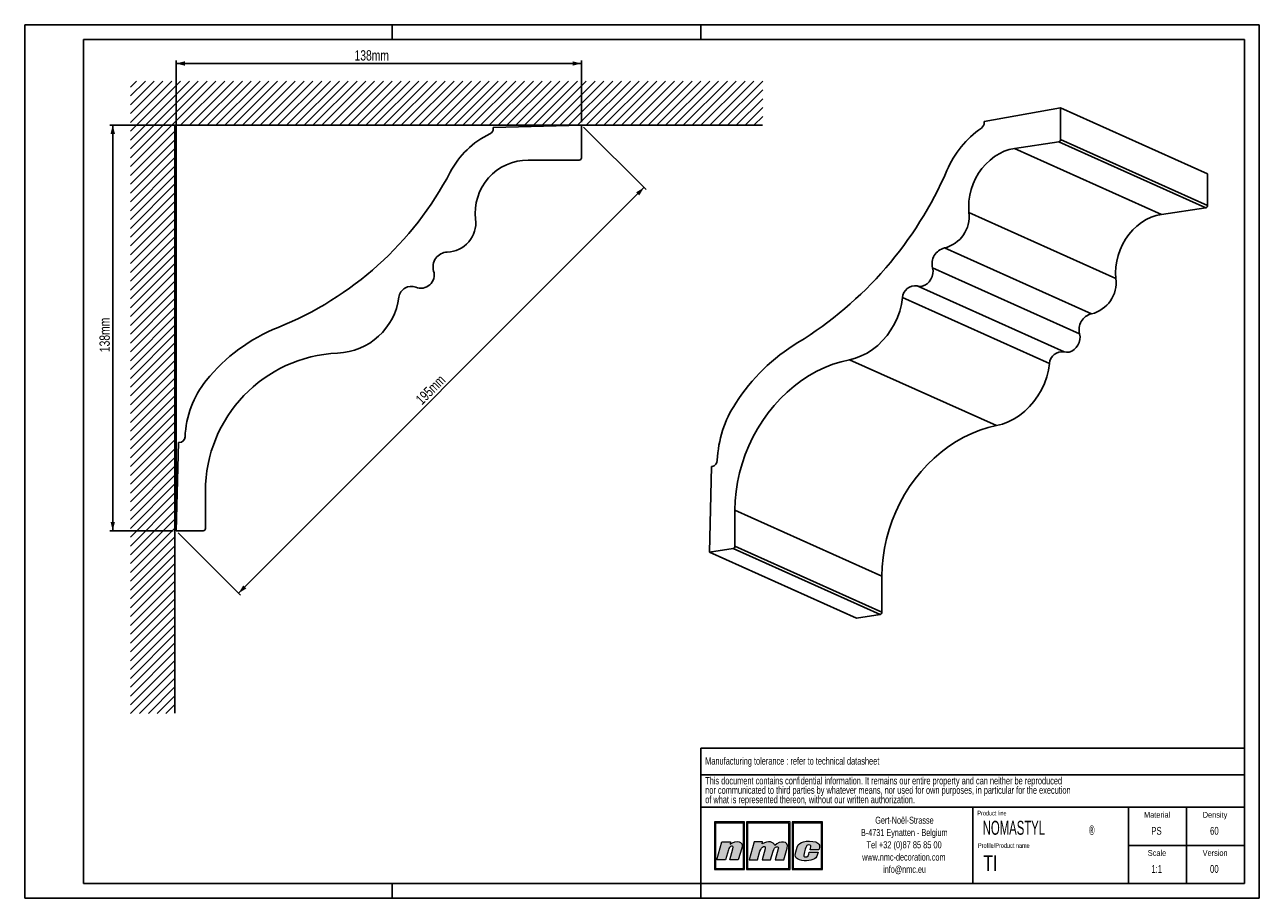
# Model space of a CAD drawing. Header units: millimetres. Extents: x 0 to 420, y 0 to 297.
import ezdxf
from ezdxf.lldxf.tags import DXFTag

# ---------------------------------------------------------------- set-up
doc = ezdxf.new("R2010")
doc.units = ezdxf.units.MM
doc.layers.add('1', color=7, linetype='Continuous', lineweight=25)
for name, color, linetype in [('2', 7, 'Continuous'), ('4', 11, 'PHANTOM'), ('5', 136, 'PHANTOM')]:
    doc.layers.add(name, color=color, linetype=linetype)
doc.styles.add('SLDTEXTSTYLE0', font='TXT', dxfattribs={"width": 0.75})
doc.styles.add('SLDTEXTSTYLE1', font='TXT', dxfattribs={"width": 0.605})
doc.styles.add('SLDTEXTSTYLE2', font='TXT', dxfattribs={"width": 0.693182})
doc.styles.add('SLDTEXTSTYLE3', font='TXT', dxfattribs={"width": 0.70989})
tags = doc.linetypes.add('PHANTOM', pattern=[12.7, 6.35, -1.27, 1.27, -1.27, 1.27, -1.27]).pattern_tags.tags
tags[14:15] = [DXFTag(74, 4), DXFTag(75, 0), DXFTag(340, '0'), DXFTag(46, 1.0), DXFTag(50, 0.0), DXFTag(44, 0.0), DXFTag(45, 0.0)]
tags[12:13] = [DXFTag(74, 4), DXFTag(75, 0), DXFTag(340, '0'), DXFTag(46, 1.0), DXFTag(50, 0.0), DXFTag(44, 0.0), DXFTag(45, 0.0)]
tags[10:11] = [DXFTag(74, 4), DXFTag(75, 0), DXFTag(340, '0'), DXFTag(46, 1.0), DXFTag(50, 0.0), DXFTag(44, 0.0), DXFTag(45, 0.0)]
tags[8:9] = [DXFTag(74, 4), DXFTag(75, 0), DXFTag(340, '0'), DXFTag(46, 1.0), DXFTag(50, 0.0), DXFTag(44, 0.0), DXFTag(45, 0.0)]
tags[6:7] = [DXFTag(74, 4), DXFTag(75, 0), DXFTag(340, '0'), DXFTag(46, 1.0), DXFTag(50, 0.0), DXFTag(44, 0.0), DXFTag(45, 0.0)]
tags[4:5] = [DXFTag(74, 4), DXFTag(75, 0), DXFTag(340, '0'), DXFTag(46, 1.0), DXFTag(50, 0.0), DXFTag(44, 0.0), DXFTag(45, 0.0)]
doc.dimstyles.new('SLDDIMSTYLE0', dxfattribs={"dimtxt": 3.5, "dimasz": 3, "dimexe": 0, "dimexo": 0.0625, "dimgap": 0.875, "dimtad": 1, "dimdec": 0, "dimrnd": 1e-09, "dimzin": 12, "dimdsep": 46, "dimtxsty": 'SLDTEXTSTYLE0', "dimsah": 1, "dimcen": 0.09, "dimadec": 0, "dimazin": 3, "dimtfac": 1, "dimtdec": 0, "dimtofl": 0, "dimtmove": 0, "dimatfit": 3, "dimfxl": 1, "dimfrac": 2, "dimtolj": 1, "dimtzin": 12, "dimarcsym": 0})

# ---------------------------------------------------------------- blocks, each defined once
blk = doc.blocks.new('SW_NOTE_0')
at = {"layer": '2', "color": 0, "attachment_point": 1, "style": 'SLDTEXTSTYLE1'}
for s, insert, char_height in [('NOMASTYL', (0, 6.14), 4.763), ('®', (36.17, 4.54), 3.17)]:
    blk.add_mtext(s, dxfattribs=dict(at, insert=insert, char_height=char_height))
blk = doc.blocks.new('SW_NOTE_1')
at = {"layer": '2', "color": 0, "char_height": 2.3813, "attachment_point": 2}
for s, insert, style in [('Gert-Noël-Strasse', (13.02, 3.07), 'SLDTEXTSTYLE0'), ('B-4731 Eynatten - Belgium', (12.97, -1.11), 'SLDTEXTSTYLE0'), ('Tel +32 (0)87 85 85 00', (12.91, -5.28), 'SLDTEXTSTYLE2'), ('www.nmc-decoration.com', (12.81, -9.46), 'SLDTEXTSTYLE0'), ('info@nmc.eu', (13.06, -13.63), 'SLDTEXTSTYLE0')]:
    blk.add_mtext(s, dxfattribs=dict(at, insert=insert, style=style))
blk = doc.blocks.new('SW_NOTE_2')
at = {"layer": '2', "color": 0, "char_height": 2.5, "attachment_point": 1, "style": 'SLDTEXTSTYLE0'}
for s, insert in [('This document contains confidential information. It remains our entire property and can neither be reproduced', (0, 3.22)), ('nor communicated to third parties by whatever means, nor used for own purposes, in particular for the execution', (0, 0.03)), ('of what is represented thereon, without our written authorization.', (0, -3.17))]:
    blk.add_mtext(s, dxfattribs=dict(at, insert=insert))
blk = doc.blocks.new('_D')
at = {"layer": '5'}
for p, q in [((51.51, 125.98), (51.51, 284.81)), ((189.41, 283.81), (51.51, 283.81)), ((189.41, 263.88), (189.41, 284.81))]:
    blk.add_line(p, q, dxfattribs=at)
for points in [[(51.51, 283.81), (54.51, 283.06), (54.51, 284.56)], [(189.41, 283.81), (186.41, 284.56), (186.41, 283.06)]]:
    blk.add_solid(points, dxfattribs=at)
at = {"layer": '5', "insert": (112.21, 288.32), "char_height": 3.5, "attachment_point": 1, "style": 'SLDTEXTSTYLE0'}
blk.add_mtext('138mm', dxfattribs=at)
blk = doc.blocks.new('_D_1')
at = {"layer": '5'}
for p, q in [((188.41, 262.88), (28.96, 262.88)), ((29.96, 262.88), (29.96, 124.98)), ((50.51, 124.98), (28.96, 124.98))]:
    blk.add_line(p, q, dxfattribs=at)
for points in [[(29.96, 262.88), (29.21, 259.88), (30.71, 259.88)], [(29.96, 124.98), (30.71, 127.98), (29.21, 127.98)]]:
    blk.add_solid(points, dxfattribs=at)
at = {"layer": '5', "insert": (25.45, 185.67), "char_height": 3.5, "attachment_point": 1, "rotation": 90, "style": 'SLDTEXTSTYLE0'}
blk.add_mtext('138mm', dxfattribs=at)
blk = doc.blocks.new('_D_2')
at = {"layer": '5'}
for p, q in [((190.12, 262.17), (211.37, 240.92)), ((72.76, 103.73), (210.66, 241.63)), ((52.22, 124.27), (73.47, 103.02))]:
    blk.add_line(p, q, dxfattribs=at)
for points in [[(210.66, 241.63), (208.01, 240.04), (209.07, 238.98)], [(72.76, 103.73), (75.41, 105.32), (74.35, 106.38)]]:
    blk.add_solid(points, dxfattribs=at)
at = {"layer": '5', "insert": (132.68, 170.03), "char_height": 3.5, "attachment_point": 1, "rotation": 45, "style": 'SLDTEXTSTYLE0'}
blk.add_mtext('195mm', dxfattribs=at)

msp = doc.modelspace()

# ---------------------------------------------------------------- hatches: boundary and pattern name
at = {"layer": '4'}
h = msp.add_hatch(color=256, dxfattribs=at)
h.paths.add_polyline_path([(234.68, 25.96), (234.68, 9.75), (244.87, 9.75), (244.87, 25.96)], flags=0)
h.paths.add_polyline_path([(244.49, 10.13), (235.06, 10.13), (235.06, 25.58), (244.49, 25.58)], flags=0)
h = msp.add_hatch(color=256, dxfattribs=at)
h.paths.add_polyline_path([(245.56, 9.75), (260.37, 9.75), (260.37, 25.96), (245.56, 25.96)], flags=0)
h.paths.add_polyline_path([(259.99, 10.13), (245.93, 10.13), (245.93, 25.58), (259.99, 25.58)], flags=0)
h = msp.add_hatch(color=256, dxfattribs=at)
h.paths.add_polyline_path([(261.06, 9.75), (271.42, 9.75), (271.42, 25.96), (261.06, 25.96)], flags=0)
h.paths.add_polyline_path([(261.43, 10.13), (261.43, 25.58), (271.05, 25.58), (271.05, 10.13)], flags=0)
h = msp.add_hatch(color=256, dxfattribs=at)
edge = h.paths.add_edge_path(flags=0)
edge.add_line((240.11, 19.18), (240.01, 18.45))
edge.add_spline(control_points=[(240.01, 18.45), (242.01, 19.83), (244.69, 19.62), (243.92, 17.08)], knot_values=[3, 3, 3, 3, 4, 4, 4, 4], weights=[1, 1, 1, 1], degree=3, periodic=0)
edge.add_line((243.92, 17.08), (242.74, 13.04))
edge.add_line((242.74, 13.04), (239.86, 13.04))
edge.add_line((239.86, 13.04), (240.9, 16.86))
edge.add_spline(control_points=[(240.9, 16.86), (241.35, 18.46), (239.69, 17.69), (239.37, 16.5)], knot_values=[7, 7, 7, 7, 8, 8, 8, 8], weights=[1, 1, 1, 1], degree=3, periodic=0)
edge.add_line((239.37, 16.5), (238.41, 13.02))
edge.add_line((238.41, 13.02), (235.46, 13.02))
edge.add_line((235.46, 13.02), (237.17, 19.18))
edge.add_line((237.17, 19.18), (240.11, 19.18))
h = msp.add_hatch(color=256, dxfattribs=at)
edge = h.paths.add_edge_path(flags=0)
edge.add_spline(control_points=[(255.21, 17.99), (254.81, 19.29), (252.9, 19.64), (250.93, 18.47)], knot_values=[10, 10, 10, 10, 11, 11, 11, 11], weights=[1, 1, 1, 1], degree=3, periodic=0)
edge.add_line((250.93, 18.47), (251, 19.16))
edge.add_line((251, 19.16), (248.19, 19.16))
edge.add_line((248.19, 19.16), (246.43, 13.04))
edge.add_line((246.43, 13.04), (249.29, 13.04))
edge.add_line((249.29, 13.04), (250.14, 16.01))
edge.add_spline(control_points=[(250.14, 16.01), (250.62, 17.76), (252.29, 18.26), (251.89, 16.78)], knot_values=[1, 1, 1, 1, 2, 2, 2, 2], weights=[1, 1, 1, 1], degree=3, periodic=0)
edge.add_line((251.89, 16.78), (250.87, 13.04))
edge.add_line((250.87, 13.04), (253.77, 13.04))
edge.add_line((253.77, 13.04), (254.61, 16.03))
edge.add_spline(control_points=[(254.61, 16.03), (255.08, 17.79), (256.67, 17.98), (256.34, 16.78)], knot_values=[5, 5, 5, 5, 6, 6, 6, 6], weights=[1, 1, 1, 1], degree=3, periodic=0)
edge.add_line((256.34, 16.78), (255.32, 13.04))
edge.add_line((255.32, 13.04), (258.25, 13.04))
edge.add_line((258.25, 13.04), (259.38, 17.06))
edge.add_spline(control_points=[(259.38, 17.06), (260.09, 19.58), (256.84, 19.76), (255.21, 17.99)], knot_values=[9, 9, 9, 9, 10, 10, 10, 10], weights=[1, 1, 1, 1], degree=3, periodic=0)
h = msp.add_hatch(color=256, dxfattribs=at)
edge = h.paths.add_edge_path(flags=0)
edge.add_spline(control_points=[(262.89, 13.39), (261.85, 13.98), (261.99, 14.85), (262.84, 17.43)], knot_values=[12, 12, 12, 12, 13, 13, 13, 13], weights=[1, 1, 1, 1], degree=3, periodic=0)
edge.add_spline(control_points=[(262.84, 17.43), (263.19, 18.49), (263.98, 18.97), (264.94, 19.25)], knot_values=[13, 13, 13, 13, 14, 14, 14, 14], weights=[1, 1, 1, 1], degree=3, periodic=0)
edge.add_spline(control_points=[(264.94, 19.25), (265.88, 19.52), (267.96, 19.52), (269.09, 19.14)], knot_values=[14, 14, 14, 14, 15, 15, 15, 15], weights=[1, 1, 1, 1], degree=3, periodic=0)
edge.add_spline(control_points=[(269.09, 19.14), (269.53, 18.99), (270.16, 18.59), (270.35, 18.1)], knot_values=[15, 15, 15, 15, 16, 16, 16, 16], weights=[1, 1, 1, 1], degree=3, periodic=0)
edge.add_spline(control_points=[(270.35, 18.1), (270.56, 17.46), (270.3, 16.95), (270.14, 16.5)], knot_values=[0, 0, 0, 0, 1, 1, 1, 1], weights=[1, 1, 1, 1], degree=3, periodic=0)
edge.add_spline(control_points=[(270.14, 16.5), (269.24, 16.49), (268.31, 16.49), (267.18, 16.49)], knot_values=[1, 1, 1, 1, 2, 2, 2, 2], weights=[1, 1, 1, 1], degree=3, periodic=0)
edge.add_spline(control_points=[(267.18, 16.49), (267.36, 17.3), (267.62, 17.81), (267.16, 18.09)], knot_values=[2, 2, 2, 2, 3, 3, 3, 3], weights=[1, 1, 1, 1], degree=3, periodic=0)
edge.add_spline(control_points=[(267.16, 18.09), (266.93, 18.2), (266.56, 18.18), (266.35, 18.09)], knot_values=[3, 3, 3, 3, 4, 4, 4, 4], weights=[1, 1, 1, 1], degree=3, periodic=0)
edge.add_spline(control_points=[(266.35, 18.09), (265.95, 17.9), (265.85, 17.71), (265.71, 17.22)], knot_values=[4, 4, 4, 4, 5, 5, 5, 5], weights=[1, 1, 1, 1], degree=3, periodic=0)
edge.add_spline(control_points=[(265.71, 17.22), (265.46, 16.3), (265.43, 16.26), (265.16, 15.2)], knot_values=[5, 5, 5, 5, 6, 6, 6, 6], weights=[1, 1, 1, 1], degree=3, periodic=0)
edge.add_spline(control_points=[(265.16, 15.2), (264.89, 14.31), (265.12, 14.11), (265.5, 14.05)], knot_values=[6, 6, 6, 6, 7, 7, 7, 7], weights=[1, 1, 1, 1], degree=3, periodic=0)
edge.add_spline(control_points=[(265.5, 14.05), (266.56, 13.92), (266.63, 14.81), (266.88, 15.64)], knot_values=[7, 7, 7, 7, 8, 8, 8, 8], weights=[1, 1, 1, 1], degree=3, periodic=0)
edge.add_line((266.88, 15.64), (266.93, 15.64))
edge.add_line((266.93, 15.64), (269.88, 15.64))
edge.add_spline(control_points=[(269.88, 15.64), (269.66, 14.75), (269.37, 13.75), (268.63, 13.38)], knot_values=[10, 10, 10, 10, 11, 11, 11, 11], weights=[1, 1, 1, 1], degree=3, periodic=0)
edge.add_spline(control_points=[(268.63, 13.38), (267.27, 12.79), (264.78, 12.34), (262.89, 13.39)], knot_values=[11, 11, 11, 11, 12, 12, 12, 12], weights=[1, 1, 1, 1], degree=3, periodic=0)

# ---------------------------------------------------------------- linework, layer by layer
at = {"color": 7, "linetype": 'Continuous', "lineweight": 25}
for p, q in [((326.45, 264.1), (352.42, 268.74)), ((352.42, 268.74), (352.42, 257.98)), ((402.42, 246.33), (352.42, 268.74)), ((159.42, 262.09), (189.41, 262.88)), ((159.42, 261.72), (159.42, 262.09)), ((189.41, 262.88), (189.41, 251.73)), ((326.45, 263.74), (326.45, 264.1)), ((351.77, 257.15), (336.71, 254.9)), ((401.77, 234.74), (351.77, 257.15)), ((402.42, 235.56), (352.42, 257.98)), ((386.71, 232.49), (336.71, 254.9)), ((188.66, 250.98), (171.28, 250.98)), ((402.42, 246.33), (402.42, 235.56)), ((371.24, 210.74), (321.24, 233.15)), ((401.77, 234.74), (386.71, 232.49)), ((362.88, 198.69), (312.88, 221.11)), ((358.86, 191.88), (308.86, 214.3)), ((353.61, 185.77), (303.61, 208.18)), ((348.65, 181.8), (298.65, 204.21)), ((330.58, 160.69), (280.58, 183.11)), ((51.51, 124.98), (52.3, 154.97)), ((52.3, 154.97), (52.55, 154.97)), ((232.99, 117.69), (233.67, 146.76)), ((233.67, 146.76), (233.89, 146.79)), ((61.48, 138.38), (61.48, 125.73)), ((241.62, 131.93), (241.62, 119.71)), ((291.62, 109.52), (241.62, 131.93)), ((60.73, 124.98), (51.51, 124.98)), ((240.98, 118.89), (232.99, 117.69)), ((282.99, 95.28), (232.99, 117.69)), ((290.98, 96.47), (240.98, 118.89)), ((291.62, 97.29), (241.62, 119.71)), ((291.62, 109.52), (291.62, 97.29)), ((290.98, 96.47), (282.99, 95.28))]:
    msp.add_line(p, q, dxfattribs=at)
at = {"color": 7, "linetype": 'Continuous', "lineweight": 25, "flags": 128}
for points in [[(336.71, 254.9), (334.96, 254.53), (333.23, 253.95), (331.55, 253.15), (329.93, 252.16), (328.39, 250.98), (326.96, 249.63), (325.66, 248.12), (324.49, 246.49), (323.48, 244.74), (322.64, 242.89), (321.98, 240.98), (321.5, 239.03), (321.22, 237.06), (321.13, 235.09), (321.24, 233.15)], [(386.71, 232.49), (384.96, 232.12), (383.23, 231.53), (381.55, 230.74), (379.93, 229.74), (378.39, 228.56), (376.96, 227.21), (375.66, 225.71), (374.49, 224.07), (373.48, 222.32), (372.64, 220.48), (371.98, 218.57), (371.5, 216.61), (371.22, 214.64), (371.13, 212.67), (371.24, 210.74)], [(308.86, 214.3), (309.01, 213.35), (308.97, 212.36), (308.73, 211.38), (308.31, 210.45), (307.73, 209.63), (307.02, 208.94), (306.21, 208.44), (305.34, 208.13), (304.46, 208.05), (303.61, 208.18)], [(298.65, 204.21), (298.27, 201.92), (297.67, 199.65), (296.88, 197.43), (295.88, 195.3), (294.7, 193.26), (293.35, 191.35), (291.84, 189.59), (290.19, 187.99), (288.43, 186.59), (286.56, 185.38), (284.61, 184.39), (282.61, 183.63), (280.58, 183.11)], [(358.86, 191.88), (359.01, 190.94), (358.97, 189.95), (358.73, 188.97), (358.31, 188.04), (357.73, 187.21), (357.02, 186.53), (356.21, 186.02), (355.34, 185.72), (354.46, 185.63), (353.61, 185.77)], [(280.58, 183.11), (277.76, 182.44), (274.97, 181.56), (272.21, 180.47), (269.5, 179.18), (266.85, 177.69), (264.27, 176), (261.78, 174.13), (259.39, 172.09), (257.12, 169.89), (254.96, 167.53), (252.93, 165.03), (251.05, 162.39), (249.32, 159.64), (247.75, 156.79), (246.34, 153.85), (245.11, 150.83), (244.05, 147.74), (243.19, 144.61), (242.5, 141.45), (242.02, 138.27), (241.72, 135.1), (241.62, 131.93)], [(348.65, 181.8), (348.27, 179.51), (347.67, 177.24), (346.88, 175.02), (345.88, 172.88), (344.7, 170.84), (343.35, 168.93), (341.84, 167.17), (340.19, 165.58), (338.43, 164.17), (336.56, 162.97), (334.61, 161.98), (332.61, 161.22), (330.58, 160.69)], [(330.58, 160.69), (327.76, 160.03), (324.97, 159.15), (322.21, 158.06), (319.5, 156.76), (316.85, 155.27), (314.27, 153.59), (311.78, 151.72), (309.39, 149.68), (307.12, 147.47), (304.96, 145.11), (302.93, 142.61), (301.05, 139.98), (299.32, 137.23), (297.75, 134.38), (296.34, 131.43), (295.11, 128.41), (294.05, 125.33), (293.19, 122.2), (292.5, 119.04), (292.02, 115.86), (291.72, 112.68), (291.62, 109.52)]]:
    msp.add_lwpolyline(points, dxfattribs=at)
at = {"color": 7, "linetype": 'Continuous', "lineweight": 25}
for centre, radius, start, end in [((157.42, 261.72), 2, 295.705, 0), ((345.02, 233.93), 34.09, 125.007, 156.5716), ((324.12, 263.75), 2.32, 305.2932, 359.785), ((171.3, 232.89), 30, 115.705, 152.2492), ((351.59, 257.96), 0.825, 282.2489, 1.0879), ((171.28, 232.98), 18, 90, 186.7868), ((188.66, 251.73), 0.75, 270, 0), ((43.87, 299.94), 114, 291.7985, 332.2492), ((195.87, 298.35), 128.38, 301.5452, 336.6601), ((401.59, 235.55), 0.825, 282.2489, 1.0879), ((310.28, 231.83), 11.04, 283.6461, 6.8741), ((143.48, 229.68), 10, 271.6332, 6.7868), ((143.9, 214.68), 5, 91.6332, 196.5919), ((314.22, 215.72), 5.55, 103.9187, 194.8823), ((134.75, 211.95), 4.55, 248.0739, 16.5919), ((360.28, 209.42), 11.04, 283.6461, 6.8741), ((131.48, 203.84), 4.2, 68.0739, 172.3635), ((302.88, 204), 4.24, 80.1426, 177.1119), ((105.52, 207.32), 22, 272.4614, 352.3635), ((364.22, 193.31), 5.55, 103.9187, 194.8823), ((108.48, 138.38), 60, 111.7985, 141.1114), ((108.48, 138.38), 47, 92.4614, 180), ((297.04, 132.84), 65.6, 121.2271, 147.228), ((352.88, 181.59), 4.24, 80.1426, 177.1119), ((87.28, 155.48), 32.76, 141.1114, 177.5539), ((274.11, 147.24), 38.53, 146.7766, 177.5331), ((52.55, 156.97), 2, 270, 357.5539), ((233.43, 148.94), 2.19, 282.1771, 359.0568), ((60.73, 125.73), 0.75, 270, 0), ((240.8, 119.69), 0.825, 282.2489, 1.0879), ((290.8, 97.28), 0.825, 282.2489, 1.0879)]:
    msp.add_arc(centre, radius, start, end, dxfattribs=at)
at = {"layer": '1'}
for p, q in [((20, 292), (415, 292)), ((20, 5), (20, 292)), ((415, 5), (415, 292)), ((230, 41.94), (415, 41.94)), ((230, 30.94), (415, 30.94)), ((20, 5), (415, 5))]:
    msp.add_line(p, q, dxfattribs=at)
at = {"layer": '1', "linetype": 'Continuous'}
for p, q in [((230, 51.09), (415, 51.09)), ((230, 51.09), (230, 5)), ((322.5, 5), (322.5, 30.94)), ((375.5, 5), (375.5, 30.94))]:
    msp.add_line(p, q, dxfattribs=at)
at = {"layer": '2', "linetype": 'Continuous'}
for p, q in [((0, 297), (420, 297)), ((0, 297), (0, 0)), ((125, 292), (125, 297)), ((230, 292), (230, 297)), ((420, 297), (420, 0)), ((395.25, 30.94), (395.25, 5)), ((415, 17.97), (375.5, 17.97)), ((125, 0), (125, 5)), ((230, 5), (230, 0)), ((0, 0), (420, 0))]:
    msp.add_line(p, q, dxfattribs=at)
at = {"layer": '5', "color": 8, "linetype": 'Continuous'}
for p, q in [((65.05, 277.83), (35.99, 248.77)), ((62.05, 277.83), (35.99, 251.77)), ((59.05, 277.83), (35.99, 254.77)), ((56.05, 277.83), (35.99, 257.77)), ((53.05, 277.83), (35.99, 260.77)), ((50.05, 277.83), (35.99, 263.77)), ((47.05, 277.83), (35.99, 266.77)), ((44.05, 277.83), (35.99, 269.77)), ((41.05, 277.83), (35.99, 272.77)), ((38.05, 277.83), (35.99, 275.77)), ((68.05, 277.83), (53.05, 262.83)), ((71.05, 277.83), (56.05, 262.83)), ((74.05, 277.83), (59.05, 262.83)), ((77.05, 277.83), (62.05, 262.83)), ((80.05, 277.83), (65.05, 262.83)), ((83.05, 277.83), (68.05, 262.83)), ((86.05, 277.83), (71.05, 262.83)), ((89.05, 277.83), (74.05, 262.83)), ((92.05, 277.83), (77.05, 262.83)), ((95.05, 277.83), (80.05, 262.83)), ((98.05, 277.83), (83.05, 262.83)), ((101.05, 277.83), (86.05, 262.83)), ((104.05, 277.83), (89.05, 262.83)), ((107.05, 277.83), (92.05, 262.83)), ((110.05, 277.83), (95.05, 262.83)), ((113.05, 277.83), (98.05, 262.83)), ((116.05, 277.83), (101.05, 262.83)), ((119.05, 277.83), (104.05, 262.83)), ((122.05, 277.83), (107.05, 262.83)), ((125.05, 277.83), (110.05, 262.83)), ((128.05, 277.83), (113.05, 262.83)), ((131.05, 277.83), (116.05, 262.83)), ((134.05, 277.83), (119.05, 262.83)), ((137.05, 277.83), (122.05, 262.83)), ((140.05, 277.83), (125.05, 262.83)), ((143.05, 277.83), (128.05, 262.83)), ((146.05, 277.83), (131.05, 262.83)), ((149.05, 277.83), (134.05, 262.83)), ((152.05, 277.83), (137.05, 262.83)), ((155.05, 277.83), (140.05, 262.83)), ((158.05, 277.83), (143.05, 262.83)), ((161.05, 277.83), (146.05, 262.83)), ((164.05, 277.83), (149.05, 262.83)), ((167.05, 277.83), (152.05, 262.83)), ((170.05, 277.83), (155.05, 262.83)), ((173.05, 277.83), (158.05, 262.83)), ((176.05, 277.83), (161.05, 262.83)), ((179.05, 277.83), (164.05, 262.83)), ((182.05, 277.83), (167.05, 262.83)), ((185.05, 277.83), (170.05, 262.83)), ((188.05, 277.83), (173.05, 262.83)), ((191.05, 277.83), (176.05, 262.83)), ((194.05, 277.83), (179.05, 262.83)), ((197.05, 277.83), (182.05, 262.83)), ((200.05, 277.83), (185.05, 262.83)), ((203.05, 277.83), (188.05, 262.83)), ((206.05, 277.83), (191.05, 262.83)), ((209.05, 277.83), (194.05, 262.83)), ((212.05, 277.83), (197.05, 262.83)), ((215.05, 277.83), (200.05, 262.83)), ((218.05, 277.83), (203.05, 262.83)), ((221.05, 277.83), (206.05, 262.83)), ((224.05, 277.83), (209.05, 262.83)), ((227.05, 277.83), (212.05, 262.83)), ((230.05, 277.83), (215.05, 262.83)), ((233.05, 277.83), (218.05, 262.83)), ((236.05, 277.83), (221.05, 262.83)), ((239.05, 277.83), (224.05, 262.83)), ((242.05, 277.83), (227.05, 262.83)), ((245.05, 277.83), (230.05, 262.83)), ((248.05, 277.83), (233.05, 262.83)), ((251.05, 277.83), (236.05, 262.83)), ((251.05, 274.83), (239.05, 262.83)), ((251.05, 271.83), (242.05, 262.83)), ((251.05, 268.83), (245.05, 262.83)), ((251.05, 265.83), (248.05, 262.83)), ((51.07, 260.86), (35.99, 245.77)), ((250.96, 262.83), (51.07, 262.83)), ((51.07, 262.83), (51.07, 62.95)), ((51.07, 257.86), (35.99, 242.77)), ((51.07, 254.86), (35.99, 239.77)), ((51.07, 251.86), (35.99, 236.77)), ((51.07, 248.86), (35.99, 233.77)), ((51.07, 245.86), (35.99, 230.77)), ((51.07, 242.86), (35.99, 227.77)), ((51.07, 239.86), (35.99, 224.77)), ((51.07, 236.86), (35.99, 221.77)), ((51.07, 233.86), (35.99, 218.77)), ((51.07, 230.86), (35.99, 215.77)), ((51.07, 227.86), (35.99, 212.77)), ((51.07, 224.86), (35.99, 209.77)), ((51.07, 221.86), (35.99, 206.77)), ((51.07, 218.86), (35.99, 203.77)), ((51.07, 215.86), (35.99, 200.77)), ((51.07, 212.86), (35.99, 197.77)), ((51.07, 209.86), (35.99, 194.77)), ((51.07, 206.86), (35.99, 191.77)), ((51.07, 203.86), (35.99, 188.77)), ((51.07, 200.86), (35.99, 185.77)), ((51.07, 197.86), (35.99, 182.77)), ((51.07, 194.86), (35.99, 179.77)), ((51.07, 191.86), (35.99, 176.77)), ((51.07, 188.86), (35.99, 173.77)), ((51.07, 185.86), (35.99, 170.77)), ((51.07, 182.86), (35.99, 167.77)), ((51.07, 179.86), (35.99, 164.77)), ((51.07, 176.86), (35.99, 161.77)), ((51.07, 173.86), (35.99, 158.77)), ((51.07, 170.86), (35.99, 155.77)), ((51.07, 167.86), (35.99, 152.77)), ((51.07, 164.86), (35.99, 149.77)), ((51.07, 161.86), (35.99, 146.77)), ((51.07, 158.86), (35.99, 143.77)), ((51.07, 155.86), (35.99, 140.77)), ((51.07, 152.86), (35.99, 137.77)), ((51.07, 149.86), (35.99, 134.77)), ((51.07, 146.86), (35.99, 131.77)), ((51.07, 143.86), (35.99, 128.77)), ((51.07, 140.86), (35.99, 125.77)), ((51.07, 137.86), (35.99, 122.77)), ((51.07, 134.86), (35.99, 119.77)), ((51.07, 131.86), (35.99, 116.77)), ((51.07, 128.86), (35.99, 113.77)), ((51.07, 125.86), (35.99, 110.77)), ((51.07, 122.86), (35.99, 107.77)), ((51.07, 119.86), (35.99, 104.77)), ((51.07, 116.86), (35.99, 101.77)), ((51.07, 113.86), (35.99, 98.77)), ((51.07, 110.86), (35.99, 95.77)), ((51.07, 107.86), (35.99, 92.77)), ((51.07, 104.86), (35.99, 89.77)), ((51.07, 101.86), (35.99, 86.77)), ((51.07, 98.86), (35.99, 83.77)), ((51.07, 95.86), (35.99, 80.77)), ((51.07, 92.86), (35.99, 77.77)), ((51.07, 89.86), (35.99, 74.77)), ((51.07, 86.86), (35.99, 71.77)), ((51.07, 83.86), (35.99, 68.77)), ((51.07, 80.86), (35.99, 65.77)), ((51.07, 77.86), (35.99, 62.77)), ((51.07, 74.86), (39.07, 62.86)), ((51.07, 71.86), (42.07, 62.86)), ((51.07, 68.86), (45.07, 62.86)), ((51.07, 65.86), (48.07, 62.86))]:
    msp.add_line(p, q, dxfattribs=at)
at = {"layer": '5', "color": 11, "linetype": 'Continuous', "lineweight": 18}
for p, q in [((244.87, 25.96), (234.68, 25.96)), ((234.68, 25.96), (234.68, 9.75)), ((244.49, 25.58), (235.06, 25.58)), ((235.06, 25.58), (235.06, 10.13)), ((244.49, 10.13), (244.49, 25.58)), ((244.87, 9.75), (244.87, 25.96)), ((260.37, 25.96), (245.56, 25.96)), ((245.56, 25.96), (245.56, 9.75)), ((259.99, 25.58), (245.93, 25.58)), ((245.93, 25.58), (245.93, 10.13)), ((259.99, 10.13), (259.99, 25.58)), ((260.37, 9.75), (260.37, 25.96)), ((271.42, 25.96), (261.06, 25.96)), ((261.06, 25.96), (261.06, 9.75)), ((261.43, 25.58), (261.43, 10.13)), ((271.05, 25.58), (261.43, 25.58)), ((271.05, 10.13), (271.05, 25.58)), ((271.42, 9.75), (271.42, 25.96)), ((235.46, 13.02), (237.17, 19.18)), ((237.17, 19.18), (240.11, 19.18)), ((239.86, 13.04), (240.9, 16.86)), ((240.11, 19.18), (240.01, 18.45)), ((243.92, 17.08), (242.74, 13.04)), ((248.19, 19.16), (246.43, 13.04)), ((251, 19.16), (248.19, 19.16)), ((250.93, 18.47), (251, 19.16)), ((258.25, 13.04), (259.38, 17.06)), ((238.41, 13.02), (235.46, 13.02)), ((239.37, 16.5), (238.41, 13.02)), ((242.74, 13.04), (239.86, 13.04)), ((246.43, 13.04), (249.29, 13.04)), ((249.29, 13.04), (250.14, 16.01)), ((251.89, 16.78), (250.87, 13.04)), ((250.87, 13.04), (253.77, 13.04)), ((253.77, 13.04), (254.61, 16.03)), ((256.34, 16.78), (255.32, 13.04)), ((255.32, 13.04), (258.25, 13.04)), ((266.88, 15.64), (266.93, 15.64)), ((266.93, 15.64), (269.88, 15.64)), ((234.68, 9.75), (244.87, 9.75)), ((235.06, 10.13), (244.49, 10.13)), ((245.56, 9.75), (260.37, 9.75)), ((245.93, 10.13), (259.99, 10.13)), ((261.06, 9.75), (271.42, 9.75)), ((261.43, 10.13), (271.05, 10.13))]:
    msp.add_line(p, q, dxfattribs=at)
for points in [[(240.9, 16.86), (241.35, 18.46), (239.69, 17.69), (239.37, 16.5)], [(240.01, 18.45), (242.01, 19.83), (244.69, 19.62), (243.92, 17.08)], [(250.14, 16.01), (250.62, 17.76), (252.29, 18.26), (251.89, 16.78)], [(255.21, 17.99), (254.81, 19.29), (252.9, 19.64), (250.93, 18.47)], [(254.61, 16.03), (255.08, 17.79), (256.67, 17.98), (256.34, 16.78)], [(259.38, 17.06), (260.09, 19.58), (256.84, 19.76), (255.21, 17.99)], [(262.89, 13.39), (261.85, 13.98), (261.99, 14.85), (262.84, 17.43)], [(262.84, 17.43), (263.19, 18.49), (263.98, 18.97), (264.94, 19.25)], [(264.94, 19.25), (265.88, 19.52), (267.96, 19.52), (269.09, 19.14)], [(265.71, 17.22), (265.46, 16.3), (265.43, 16.26), (265.16, 15.2)], [(266.35, 18.09), (265.95, 17.9), (265.85, 17.71), (265.71, 17.22)], [(267.16, 18.09), (266.93, 18.2), (266.56, 18.18), (266.35, 18.09)], [(267.18, 16.49), (267.36, 17.3), (267.62, 17.81), (267.16, 18.09)], [(269.09, 19.14), (269.53, 18.99), (270.16, 18.59), (270.35, 18.1)], [(270.35, 18.1), (270.56, 17.46), (270.3, 16.95), (270.14, 16.5)], [(268.63, 13.38), (267.27, 12.79), (264.78, 12.34), (262.89, 13.39)], [(265.16, 15.2), (264.89, 14.31), (265.12, 14.11), (265.5, 14.05)], [(265.5, 14.05), (266.56, 13.92), (266.63, 14.81), (266.88, 15.64)], [(270.14, 16.5), (269.24, 16.49), (268.31, 16.49), (267.18, 16.49)], [(269.88, 15.64), (269.66, 14.75), (269.37, 13.75), (268.63, 13.38)]]:
    msp.add_open_spline(points, degree=3, dxfattribs=at)

# ---------------------------------------------------------------- block references
at = {"layer": '2'}
for name, p in [('SW_NOTE_2', (231.5, 38)), ('SW_NOTE_1', (286.26, 24.66)), ('SW_NOTE_0', (325.91, 20.21))]:
    msp.add_blockref(name, p, dxfattribs=at)

# ---------------------------------------------------------------- texts
at = {"layer": '2', "style": 'SLDTEXTSTYLE0'}
for s, insert, char_height, attachment_point in [('PS', (385.01, 24.26), 2.646, 2), ('60', (404.71, 24.26), 2.646, 2), ('TI', (326.16, 14.61), 5.292, 1), ('1:1', (385.09, 11.3), 2.646, 2), ('00', (404.7, 11.3), 2.646, 2)]:
    msp.add_mtext(s, dxfattribs=dict(at, insert=insert, char_height=char_height, attachment_point=attachment_point))
at = {"layer": '4'}
for s, insert, char_height, attachment_point, style in [('Manufacturing tolerance : refer to technical datasheet', (231.5, 47.94), 2.5, 1, 'SLDTEXTSTYLE0'), ('Product line', (324.06, 29.75), 1.5875, 1, 'SLDTEXTSTYLE3'), ('Material', (385.24, 29.39), 2, 2, 'SLDTEXTSTYLE0'), ('Density', (404.94, 29.39), 2, 2, 'SLDTEXTSTYLE0'), ('Profile/Product name', (324.3, 18.73), 1.5875, 1, 'SLDTEXTSTYLE3'), ('Scale', (385.2, 16.42), 2, 2, 'SLDTEXTSTYLE0'), ('Version', (404.97, 16.42), 2, 2, 'SLDTEXTSTYLE0')]:
    msp.add_mtext(s, dxfattribs=dict(at, insert=insert, char_height=char_height, attachment_point=attachment_point, style=style))

# ---------------------------------------------------------------- dimensions: what is measured, and where the dimension line sits
at = {"layer": '5'}
dim = msp.add_linear_dim(base=(51.51, 283.81), p1=(189.41, 262.88), p2=(51.51, 124.98), dimstyle='SLDDIMSTYLE0', dxfattribs=at)
dim.commit()
dim.dimension.update_dxf_attribs({"geometry": '_D', "text_midpoint": (120.46, 283.81)})
for base, p1, p2, angle, picture, middle in [((29.96, 124.98), (189.41, 262.88), (51.51, 124.98), 90, '_D_1', (29.96, 193.93)), ((210.66, 241.63), (51.51, 124.98), (189.41, 262.88), 45, '_D_2', (141.71, 172.68))]:
    dim = msp.add_linear_dim(base=base, p1=p1, p2=p2, angle=angle, dimstyle='SLDDIMSTYLE0', dxfattribs=at)
    dim.commit()
    dim.dimension.update_dxf_attribs({"geometry": picture, "text_midpoint": middle})

doc.saveas('drawing.dxf')
